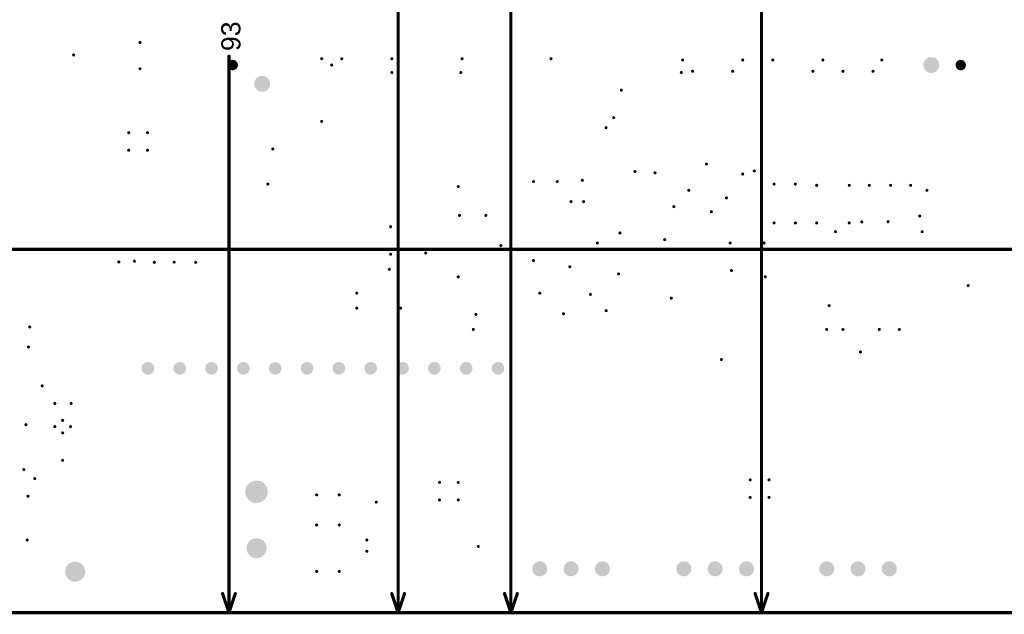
# Model space of a CAD drawing. Header units: inches. Extents: x -0.1 to 14.1, y -0.4 to 13.9.
# Tile 6 of 16: x 7 to 10.1, y 0 to 1.9. Entities that reach past the tile are written whole.
import ezdxf

# ---------------------------------------------------------------- set-up
doc = ezdxf.new("R2010")
doc.units = ezdxf.units.IN
doc.header["$MEASUREMENT"] = 0
for name, color, linetype in [('Mechanical32', 56, 'Continuous'), ('PadHoleLayer', 156, 'Continuous'), ('ViaHoleLayer', 16, 'Continuous')]:
    doc.layers.add(name, color=color, linetype=linetype)
doc.styles.add('Arial', font='txt', dxfattribs={"height": 0.2})

# ---------------------------------------------------------------- blocks, each defined once
blk = doc.blocks.new('FP_0022111031_HDR3_MFG_552')
at = {"layer": 'PadHoleLayer'}
h = blk.add_hatch(color=156, dxfattribs=at)
edge = h.paths.add_edge_path()
edge.add_arc((-0.0984, 0.0118), 0.0236, 0, 360)
h = blk.add_hatch(color=156, dxfattribs=at)
edge = h.paths.add_edge_path()
edge.add_arc((0, 0.0118), 0.0236, 0, 360)
h = blk.add_hatch(color=156, dxfattribs=at)
edge = h.paths.add_edge_path()
edge.add_arc((0.0984, 0.0118), 0.0236, 0, 360)
blk = doc.blocks.new('FP_0022111031_HDR3_MFG_553')
at = {"layer": 'PadHoleLayer'}
h = blk.add_hatch(color=156, dxfattribs=at)
edge = h.paths.add_edge_path()
edge.add_arc((-0.0984, 0.0118), 0.0236, 0, 360)
h = blk.add_hatch(color=156, dxfattribs=at)
edge = h.paths.add_edge_path()
edge.add_arc((0, 0.0118), 0.0236, 0, 360)
h = blk.add_hatch(color=156, dxfattribs=at)
edge = h.paths.add_edge_path()
edge.add_arc((0.0984, 0.0118), 0.0236, 0, 360)
blk = doc.blocks.new('FP_0022111031_HDR3_MFG_554')
at = {"layer": 'PadHoleLayer'}
h = blk.add_hatch(color=156, dxfattribs=at)
edge = h.paths.add_edge_path()
edge.add_arc((-0.0984, 0.0118), 0.0236, 0, 360)
h = blk.add_hatch(color=156, dxfattribs=at)
edge = h.paths.add_edge_path()
edge.add_arc((0, 0.0118), 0.0236, 0, 360)
h = blk.add_hatch(color=156, dxfattribs=at)
edge = h.paths.add_edge_path()
edge.add_arc((0.0984, 0.0118), 0.0236, 0, 360)
blk = doc.blocks.new('CUI_PJ_002AH_SMT_730')
at = {"layer": 'PadHoleLayer'}
h = blk.add_hatch(color=156, dxfattribs=at)
edge = h.paths.add_edge_path()
edge.add_arc((-0.1201, 0), 0.0315, 0, 360)
h = blk.add_hatch(color=156, dxfattribs=at)
edge = h.paths.add_edge_path()
edge.add_arc((0.0571, 0), 0.0354, 0, 360)
blk = doc.blocks.new('_______CARD_120HSEC_731')
at = {"layer": 'PadHoleLayer'}
h = blk.add_hatch(color=156, dxfattribs=at)
edge = h.paths.add_edge_path()
edge.add_arc((1.1237, 0.0599), 0.025, 0, 360)
h = blk.add_hatch(color=156, dxfattribs=at)
edge = h.paths.add_edge_path()
edge.add_arc((-1.0711, 0.0009), 0.0165, 0, 360)
h = blk.add_hatch(color=156, dxfattribs=at)
edge = h.paths.add_edge_path()
edge.add_arc((-0.9786, 0.0009), 0.025, 0, 360)
h = blk.add_hatch(color=156, dxfattribs=at)
edge = h.paths.add_edge_path()
edge.add_arc((1.2163, 0.0009), 0.0165, 0, 360)
blk = doc.blocks.new('TSW_112_07_G_S_774')
at = {"layer": 'PadHoleLayer'}
h = blk.add_hatch(color=156, dxfattribs=at)
edge = h.paths.add_edge_path()
edge.add_arc((-0.55, 0), 0.02, 0, 360)
h = blk.add_hatch(color=156, dxfattribs=at)
edge = h.paths.add_edge_path()
edge.add_arc((-0.45, 0), 0.02, 0, 360)
h = blk.add_hatch(color=156, dxfattribs=at)
edge = h.paths.add_edge_path()
edge.add_arc((-0.35, 0), 0.02, 0, 360)
h = blk.add_hatch(color=156, dxfattribs=at)
edge = h.paths.add_edge_path()
edge.add_arc((-0.25, 0), 0.02, 0, 360)
h = blk.add_hatch(color=156, dxfattribs=at)
edge = h.paths.add_edge_path()
edge.add_arc((-0.15, 0), 0.02, 0, 360)
h = blk.add_hatch(color=156, dxfattribs=at)
edge = h.paths.add_edge_path()
edge.add_arc((-0.05, 0), 0.02, 0, 360)
h = blk.add_hatch(color=156, dxfattribs=at)
edge = h.paths.add_edge_path()
edge.add_arc((0.05, 0), 0.02, 0, 360)
h = blk.add_hatch(color=156, dxfattribs=at)
edge = h.paths.add_edge_path()
edge.add_arc((0.15, 0), 0.02, 0, 360)
h = blk.add_hatch(color=156, dxfattribs=at)
edge = h.paths.add_edge_path()
edge.add_arc((0.25, 0), 0.02, 0, 360)
h = blk.add_hatch(color=156, dxfattribs=at)
edge = h.paths.add_edge_path()
edge.add_arc((0.35, 0), 0.02, 0, 360)
h = blk.add_hatch(color=156, dxfattribs=at)
edge = h.paths.add_edge_path()
edge.add_arc((0.45, 0), 0.02, 0, 360)
h = blk.add_hatch(color=156, dxfattribs=at)
edge = h.paths.add_edge_path()
edge.add_arc((0.55, 0), 0.02, 0, 360)
blk = doc.blocks.new('DRB0008A_818')
at = {"layer": 'ViaHoleLayer'}
h = blk.add_hatch(color=16, dxfattribs=at)
edge = h.paths.add_edge_path()
edge.add_arc((-0.0197, 0), 0.005, 0, 360)
h = blk.add_hatch(color=16, dxfattribs=at)
edge = h.paths.add_edge_path()
edge.add_arc((0, 0.0246), 0.005, 0, 360)
h = blk.add_hatch(color=16, dxfattribs=at)
edge = h.paths.add_edge_path()
edge.add_arc((0.0197, 0), 0.005, 0, 360)
h = blk.add_hatch(color=16, dxfattribs=at)
edge = h.paths.add_edge_path()
edge.add_arc((0, -0.0246), 0.005, 0, 360)
blk = doc.blocks.new('K_______5010_830')
at = {"layer": 'PadHoleLayer'}
h = blk.add_hatch(color=156, dxfattribs=at)
edge = h.paths.add_edge_path()
edge.add_arc((0, 0), 0.0315, 0, 360)

msp = doc.modelspace()

# ---------------------------------------------------------------- hatches: boundary and pattern name
at = {"layer": 'ViaHoleLayer'}
h = msp.add_hatch(color=16, dxfattribs=at)
edge = h.paths.add_edge_path()
edge.add_arc((7.3583, 1.7913), 0.005, 0, 360)
h = msp.add_hatch(color=16, dxfattribs=at)
edge = h.paths.add_edge_path()
edge.add_arc((7.1496, 1.752), 0.005, 0, 360)
h = msp.add_hatch(color=16, dxfattribs=at)
edge = h.paths.add_edge_path()
edge.add_arc((7.9291, 1.7402), 0.005, 0, 360)
h = msp.add_hatch(color=16, dxfattribs=at)
edge = h.paths.add_edge_path()
edge.add_arc((7.9921, 1.7402), 0.005, 0, 360)
h = msp.add_hatch(color=16, dxfattribs=at)
edge = h.paths.add_edge_path()
edge.add_arc((8.1496, 1.7402), 0.005, 0, 360)
h = msp.add_hatch(color=16, dxfattribs=at)
edge = h.paths.add_edge_path()
edge.add_arc((8.3701, 1.7402), 0.005, 0, 360)
h = msp.add_hatch(color=16, dxfattribs=at)
edge = h.paths.add_edge_path()
edge.add_arc((8.6496, 1.7402), 0.005, 0, 360)
h = msp.add_hatch(color=16, dxfattribs=at)
edge = h.paths.add_edge_path()
edge.add_arc((9.063, 1.7362), 0.005, 0, 360)
h = msp.add_hatch(color=16, dxfattribs=at)
edge = h.paths.add_edge_path()
edge.add_arc((9.252, 1.7362), 0.005, 0, 360)
h = msp.add_hatch(color=16, dxfattribs=at)
edge = h.paths.add_edge_path()
edge.add_arc((9.3465, 1.7362), 0.005, 0, 360)
h = msp.add_hatch(color=16, dxfattribs=at)
edge = h.paths.add_edge_path()
edge.add_arc((9.5039, 1.7362), 0.005, 0, 360)
h = msp.add_hatch(color=16, dxfattribs=at)
edge = h.paths.add_edge_path()
edge.add_arc((9.689, 1.7362), 0.005, 0, 360)
h = msp.add_hatch(color=16, dxfattribs=at)
edge = h.paths.add_edge_path()
edge.add_arc((7.3583, 1.7087), 0.005, 0, 360)
h = msp.add_hatch(color=16, dxfattribs=at)
edge = h.paths.add_edge_path()
edge.add_arc((7.9606, 1.7205), 0.005, 0, 360)
h = msp.add_hatch(color=16, dxfattribs=at)
edge = h.paths.add_edge_path()
edge.add_arc((8.1496, 1.6969), 0.005, 0, 360)
h = msp.add_hatch(color=16, dxfattribs=at)
edge = h.paths.add_edge_path()
edge.add_arc((8.3661, 1.6969), 0.005, 0, 360)
h = msp.add_hatch(color=16, dxfattribs=at)
edge = h.paths.add_edge_path()
edge.add_arc((9.0591, 1.6969), 0.005, 0, 360)
h = msp.add_hatch(color=16, dxfattribs=at)
edge = h.paths.add_edge_path()
edge.add_arc((9.0945, 1.7008), 0.005, 0, 360)
h = msp.add_hatch(color=16, dxfattribs=at)
edge = h.paths.add_edge_path()
edge.add_arc((9.2205, 1.7008), 0.005, 0, 360)
h = msp.add_hatch(color=16, dxfattribs=at)
edge = h.paths.add_edge_path()
edge.add_arc((9.4724, 1.7008), 0.005, 0, 360)
h = msp.add_hatch(color=16, dxfattribs=at)
edge = h.paths.add_edge_path()
edge.add_arc((9.5669, 1.7008), 0.005, 0, 360)
h = msp.add_hatch(color=16, dxfattribs=at)
edge = h.paths.add_edge_path()
edge.add_arc((9.6614, 1.7008), 0.005, 0, 360)
h = msp.add_hatch(color=16, dxfattribs=at)
edge = h.paths.add_edge_path()
edge.add_arc((8.8705, 1.6414), 0.005, 0, 360)
h = msp.add_hatch(color=16, dxfattribs=at)
edge = h.paths.add_edge_path()
edge.add_arc((7.9291, 1.5433), 0.005, 0, 360)
h = msp.add_hatch(color=16, dxfattribs=at)
edge = h.paths.add_edge_path()
edge.add_arc((8.8466, 1.5551), 0.005, 0, 360)
h = msp.add_hatch(color=16, dxfattribs=at)
edge = h.paths.add_edge_path()
edge.add_arc((8.8226, 1.5236), 0.005, 0, 360)
h = msp.add_hatch(color=16, dxfattribs=at)
edge = h.paths.add_edge_path()
edge.add_arc((7.3228, 1.5079), 0.005, 0, 360)
h = msp.add_hatch(color=16, dxfattribs=at)
edge = h.paths.add_edge_path()
edge.add_arc((7.3819, 1.5079), 0.005, 0, 360)
h = msp.add_hatch(color=16, dxfattribs=at)
edge = h.paths.add_edge_path()
edge.add_arc((7.3228, 1.4528), 0.005, 0, 360)
h = msp.add_hatch(color=16, dxfattribs=at)
edge = h.paths.add_edge_path()
edge.add_arc((7.3819, 1.4528), 0.005, 0, 360)
h = msp.add_hatch(color=16, dxfattribs=at)
edge = h.paths.add_edge_path()
edge.add_arc((7.7756, 1.4567), 0.005, 0, 360)
h = msp.add_hatch(color=16, dxfattribs=at)
edge = h.paths.add_edge_path()
edge.add_arc((9.1378, 1.4094), 0.005, 0, 360)
h = msp.add_hatch(color=16, dxfattribs=at)
edge = h.paths.add_edge_path()
edge.add_arc((9.2884, 1.3878), 0.005, 0, 360)
h = msp.add_hatch(color=16, dxfattribs=at)
edge = h.paths.add_edge_path()
edge.add_arc((8.748, 1.3583), 0.005, 0, 360)
h = msp.add_hatch(color=16, dxfattribs=at)
edge = h.paths.add_edge_path()
edge.add_arc((8.9134, 1.3858), 0.005, 0, 360)
h = msp.add_hatch(color=16, dxfattribs=at)
edge = h.paths.add_edge_path()
edge.add_arc((8.9764, 1.3819), 0.005, 0, 360)
h = msp.add_hatch(color=16, dxfattribs=at)
edge = h.paths.add_edge_path()
edge.add_arc((9.252, 1.378), 0.005, 0, 360)
h = msp.add_hatch(color=16, dxfattribs=at)
edge = h.paths.add_edge_path()
edge.add_arc((7.7598, 1.3465), 0.005, 0, 360)
h = msp.add_hatch(color=16, dxfattribs=at)
edge = h.paths.add_edge_path()
edge.add_arc((8.3583, 1.3386), 0.005, 0, 360)
h = msp.add_hatch(color=16, dxfattribs=at)
edge = h.paths.add_edge_path()
edge.add_arc((8.5945, 1.3543), 0.005, 0, 360)
h = msp.add_hatch(color=16, dxfattribs=at)
edge = h.paths.add_edge_path()
edge.add_arc((8.6693, 1.3543), 0.005, 0, 360)
h = msp.add_hatch(color=16, dxfattribs=at)
edge = h.paths.add_edge_path()
edge.add_arc((9.0827, 1.3268), 0.005, 0, 360)
h = msp.add_hatch(color=16, dxfattribs=at)
edge = h.paths.add_edge_path()
edge.add_arc((9.3504, 1.3465), 0.005, 0, 360)
h = msp.add_hatch(color=16, dxfattribs=at)
edge = h.paths.add_edge_path()
edge.add_arc((9.4173, 1.3465), 0.005, 0, 360)
h = msp.add_hatch(color=16, dxfattribs=at)
edge = h.paths.add_edge_path()
edge.add_arc((9.4843, 1.3425), 0.005, 0, 360)
h = msp.add_hatch(color=16, dxfattribs=at)
edge = h.paths.add_edge_path()
edge.add_arc((9.5866, 1.3425), 0.005, 0, 360)
h = msp.add_hatch(color=16, dxfattribs=at)
edge = h.paths.add_edge_path()
edge.add_arc((9.6496, 1.3425), 0.005, 0, 360)
h = msp.add_hatch(color=16, dxfattribs=at)
edge = h.paths.add_edge_path()
edge.add_arc((9.7165, 1.3425), 0.005, 0, 360)
h = msp.add_hatch(color=16, dxfattribs=at)
edge = h.paths.add_edge_path()
edge.add_arc((9.7795, 1.3425), 0.005, 0, 360)
h = msp.add_hatch(color=16, dxfattribs=at)
edge = h.paths.add_edge_path()
edge.add_arc((9.8307, 1.3268), 0.005, 0, 360)
h = msp.add_hatch(color=16, dxfattribs=at)
edge = h.paths.add_edge_path()
edge.add_arc((9.2008, 1.3031), 0.005, 0, 360)
h = msp.add_hatch(color=16, dxfattribs=at)
edge = h.paths.add_edge_path()
edge.add_arc((8.7126, 1.2913), 0.005, 0, 360)
h = msp.add_hatch(color=16, dxfattribs=at)
edge = h.paths.add_edge_path()
edge.add_arc((8.752, 1.2913), 0.005, 0, 360)
h = msp.add_hatch(color=16, dxfattribs=at)
edge = h.paths.add_edge_path()
edge.add_arc((9.0354, 1.2756), 0.005, 0, 360)
h = msp.add_hatch(color=16, dxfattribs=at)
edge = h.paths.add_edge_path()
edge.add_arc((8.3622, 1.248), 0.005, 0, 360)
h = msp.add_hatch(color=16, dxfattribs=at)
edge = h.paths.add_edge_path()
edge.add_arc((8.4449, 1.248), 0.005, 0, 360)
h = msp.add_hatch(color=16, dxfattribs=at)
edge = h.paths.add_edge_path()
edge.add_arc((9.1535, 1.2598), 0.005, 0, 360)
h = msp.add_hatch(color=16, dxfattribs=at)
edge = h.paths.add_edge_path()
edge.add_arc((9.8081, 1.2461), 0.005, 0, 360)
h = msp.add_hatch(color=16, dxfattribs=at)
edge = h.paths.add_edge_path()
edge.add_arc((8.1457, 1.2126), 0.005, 0, 360)
h = msp.add_hatch(color=16, dxfattribs=at)
edge = h.paths.add_edge_path()
edge.add_arc((8.5236, 1.2323), 0.005, 0, 360)
h = msp.add_hatch(color=16, dxfattribs=at)
edge = h.paths.add_edge_path()
edge.add_arc((9.3504, 1.2244), 0.005, 0, 360)
h = msp.add_hatch(color=16, dxfattribs=at)
edge = h.paths.add_edge_path()
edge.add_arc((9.4173, 1.2244), 0.005, 0, 360)
h = msp.add_hatch(color=16, dxfattribs=at)
edge = h.paths.add_edge_path()
edge.add_arc((9.4843, 1.2244), 0.005, 0, 360)
h = msp.add_hatch(color=16, dxfattribs=at)
edge = h.paths.add_edge_path()
edge.add_arc((9.5866, 1.2244), 0.005, 0, 360)
h = msp.add_hatch(color=16, dxfattribs=at)
edge = h.paths.add_edge_path()
edge.add_arc((9.626, 1.2277), 0.005, 0, 360)
h = msp.add_hatch(color=16, dxfattribs=at)
edge = h.paths.add_edge_path()
edge.add_arc((9.7087, 1.2283), 0.005, 0, 360)
h = msp.add_hatch(color=16, dxfattribs=at)
edge = h.paths.add_edge_path()
edge.add_arc((8.8661, 1.1929), 0.005, 0, 360)
h = msp.add_hatch(color=16, dxfattribs=at)
edge = h.paths.add_edge_path()
edge.add_arc((9.0068, 1.1719), 0.005, 0, 360)
h = msp.add_hatch(color=16, dxfattribs=at)
edge = h.paths.add_edge_path()
edge.add_arc((9.5433, 1.1969), 0.005, 0, 360)
h = msp.add_hatch(color=16, dxfattribs=at)
edge = h.paths.add_edge_path()
edge.add_arc((9.8158, 1.1969), 0.005, 0, 360)
h = msp.add_hatch(color=16, dxfattribs=at)
edge = h.paths.add_edge_path()
edge.add_arc((8.4921, 1.1535), 0.005, 0, 360)
h = msp.add_hatch(color=16, dxfattribs=at)
edge = h.paths.add_edge_path()
edge.add_arc((8.7953, 1.1614), 0.005, 0, 360)
h = msp.add_hatch(color=16, dxfattribs=at)
edge = h.paths.add_edge_path()
edge.add_arc((9.2126, 1.1614), 0.005, 0, 360)
h = msp.add_hatch(color=16, dxfattribs=at)
edge = h.paths.add_edge_path()
edge.add_arc((9.3189, 1.1614), 0.005, 0, 360)
h = msp.add_hatch(color=16, dxfattribs=at)
edge = h.paths.add_edge_path()
edge.add_arc((8.1457, 1.126), 0.005, 0, 360)
h = msp.add_hatch(color=16, dxfattribs=at)
edge = h.paths.add_edge_path()
edge.add_arc((8.2559, 1.1299), 0.005, 0, 360)
h = msp.add_hatch(color=16, dxfattribs=at)
edge = h.paths.add_edge_path()
edge.add_arc((7.2919, 1.1018), 0.005, 0, 360)
h = msp.add_hatch(color=16, dxfattribs=at)
edge = h.paths.add_edge_path()
edge.add_arc((7.3407, 1.1041), 0.005, 0, 360)
h = msp.add_hatch(color=16, dxfattribs=at)
edge = h.paths.add_edge_path()
edge.add_arc((7.4033, 1.1006), 0.005, 0, 360)
h = msp.add_hatch(color=16, dxfattribs=at)
edge = h.paths.add_edge_path()
edge.add_arc((7.4657, 1.1012), 0.005, 0, 360)
h = msp.add_hatch(color=16, dxfattribs=at)
edge = h.paths.add_edge_path()
edge.add_arc((7.5333, 1.1006), 0.005, 0, 360)
h = msp.add_hatch(color=16, dxfattribs=at)
edge = h.paths.add_edge_path()
edge.add_arc((8.1417, 1.0787), 0.005, 0, 360)
h = msp.add_hatch(color=16, dxfattribs=at)
edge = h.paths.add_edge_path()
edge.add_arc((8.5945, 1.1063), 0.005, 0, 360)
h = msp.add_hatch(color=16, dxfattribs=at)
edge = h.paths.add_edge_path()
edge.add_arc((8.7087, 1.0866), 0.005, 0, 360)
h = msp.add_hatch(color=16, dxfattribs=at)
edge = h.paths.add_edge_path()
edge.add_arc((8.3583, 1.0551), 0.005, 0, 360)
h = msp.add_hatch(color=16, dxfattribs=at)
edge = h.paths.add_edge_path()
edge.add_arc((8.862, 1.0642), 0.005, 0, 360)
h = msp.add_hatch(color=16, dxfattribs=at)
edge = h.paths.add_edge_path()
edge.add_arc((9.2165, 1.0748), 0.005, 0, 360)
h = msp.add_hatch(color=16, dxfattribs=at)
edge = h.paths.add_edge_path()
edge.add_arc((9.3228, 1.0551), 0.005, 0, 360)
h = msp.add_hatch(color=16, dxfattribs=at)
edge = h.paths.add_edge_path()
edge.add_arc((9.9606, 1.0276), 0.005, 0, 360)
h = msp.add_hatch(color=16, dxfattribs=at)
edge = h.paths.add_edge_path()
edge.add_arc((8.0394, 1.0039), 0.005, 0, 360)
h = msp.add_hatch(color=16, dxfattribs=at)
edge = h.paths.add_edge_path()
edge.add_arc((8.6142, 1.0039), 0.005, 0, 360)
h = msp.add_hatch(color=16, dxfattribs=at)
edge = h.paths.add_edge_path()
edge.add_arc((8.7734, 1), 0.005, 0, 360)
h = msp.add_hatch(color=16, dxfattribs=at)
edge = h.paths.add_edge_path()
edge.add_arc((9.0276, 0.9882), 0.005, 0, 360)
h = msp.add_hatch(color=16, dxfattribs=at)
edge = h.paths.add_edge_path()
edge.add_arc((8.0394, 0.9567), 0.005, 0, 360)
h = msp.add_hatch(color=16, dxfattribs=at)
edge = h.paths.add_edge_path()
edge.add_arc((8.1772, 0.9567), 0.005, 0, 360)
h = msp.add_hatch(color=16, dxfattribs=at)
edge = h.paths.add_edge_path()
edge.add_arc((9.5236, 0.9646), 0.005, 0, 360)
h = msp.add_hatch(color=16, dxfattribs=at)
edge = h.paths.add_edge_path()
edge.add_arc((8.4134, 0.937), 0.005, 0, 360)
h = msp.add_hatch(color=16, dxfattribs=at)
edge = h.paths.add_edge_path()
edge.add_arc((8.689, 0.9391), 0.005, 0, 360)
h = msp.add_hatch(color=16, dxfattribs=at)
edge = h.paths.add_edge_path()
edge.add_arc((8.8228, 0.9488), 0.005, 0, 360)
h = msp.add_hatch(color=16, dxfattribs=at)
edge = h.paths.add_edge_path()
edge.add_arc((7.0118, 0.8976), 0.005, 0, 360)
h = msp.add_hatch(color=16, dxfattribs=at)
edge = h.paths.add_edge_path()
edge.add_arc((8.4055, 0.8898), 0.005, 0, 360)
h = msp.add_hatch(color=16, dxfattribs=at)
edge = h.paths.add_edge_path()
edge.add_arc((9.5157, 0.8898), 0.005, 0, 360)
h = msp.add_hatch(color=16, dxfattribs=at)
edge = h.paths.add_edge_path()
edge.add_arc((9.5669, 0.8898), 0.005, 0, 360)
h = msp.add_hatch(color=16, dxfattribs=at)
edge = h.paths.add_edge_path()
edge.add_arc((9.6811, 0.8898), 0.005, 0, 360)
h = msp.add_hatch(color=16, dxfattribs=at)
edge = h.paths.add_edge_path()
edge.add_arc((9.7441, 0.8898), 0.005, 0, 360)
h = msp.add_hatch(color=16, dxfattribs=at)
edge = h.paths.add_edge_path()
edge.add_arc((7.0079, 0.8346), 0.005, 0, 360)
h = msp.add_hatch(color=16, dxfattribs=at)
edge = h.paths.add_edge_path()
edge.add_arc((9.622, 0.8191), 0.005, 0, 360)
h = msp.add_hatch(color=16, dxfattribs=at)
edge = h.paths.add_edge_path()
edge.add_arc((9.185, 0.7953), 0.005, 0, 360)
h = msp.add_hatch(color=16, dxfattribs=at)
edge = h.paths.add_edge_path()
edge.add_arc((7.0512, 0.7126), 0.005, 0, 360)
h = msp.add_hatch(color=16, dxfattribs=at)
edge = h.paths.add_edge_path()
edge.add_arc((7.0906, 0.6575), 0.005, 0, 360)
h = msp.add_hatch(color=16, dxfattribs=at)
edge = h.paths.add_edge_path()
edge.add_arc((7.1417, 0.6575), 0.005, 0, 360)
h = msp.add_hatch(color=16, dxfattribs=at)
edge = h.paths.add_edge_path()
edge.add_arc((7, 0.5906), 0.005, 0, 360)
h = msp.add_hatch(color=16, dxfattribs=at)
edge = h.paths.add_edge_path()
edge.add_arc((7.115, 0.4787), 0.005, 0, 360)
h = msp.add_hatch(color=16, dxfattribs=at)
edge = h.paths.add_edge_path()
edge.add_arc((6.993, 0.4496), 0.005, 0, 360)
h = msp.add_hatch(color=16, dxfattribs=at)
edge = h.paths.add_edge_path()
edge.add_arc((7.0276, 0.4213), 0.005, 0, 360)
h = msp.add_hatch(color=16, dxfattribs=at)
edge = h.paths.add_edge_path()
edge.add_arc((8.2992, 0.4094), 0.005, 0, 360)
h = msp.add_hatch(color=16, dxfattribs=at)
edge = h.paths.add_edge_path()
edge.add_arc((8.3583, 0.4094), 0.005, 0, 360)
h = msp.add_hatch(color=16, dxfattribs=at)
edge = h.paths.add_edge_path()
edge.add_arc((9.2756, 0.4173), 0.005, 0, 360)
h = msp.add_hatch(color=16, dxfattribs=at)
edge = h.paths.add_edge_path()
edge.add_arc((9.3346, 0.4173), 0.005, 0, 360)
h = msp.add_hatch(color=16, dxfattribs=at)
edge = h.paths.add_edge_path()
edge.add_arc((7.9134, 0.3701), 0.005, 0, 360)
h = msp.add_hatch(color=16, dxfattribs=at)
edge = h.paths.add_edge_path()
edge.add_arc((7.9843, 0.3701), 0.005, 0, 360)
h = msp.add_hatch(color=16, dxfattribs=at)
edge = h.paths.add_edge_path()
edge.add_arc((7.0065, 0.366), 0.005, 0, 360)
h = msp.add_hatch(color=16, dxfattribs=at)
edge = h.paths.add_edge_path()
edge.add_arc((8.1005, 0.3473), 0.005, 0, 360)
h = msp.add_hatch(color=16, dxfattribs=at)
edge = h.paths.add_edge_path()
edge.add_arc((8.2992, 0.3543), 0.005, 0, 360)
h = msp.add_hatch(color=16, dxfattribs=at)
edge = h.paths.add_edge_path()
edge.add_arc((8.3583, 0.3543), 0.005, 0, 360)
h = msp.add_hatch(color=16, dxfattribs=at)
edge = h.paths.add_edge_path()
edge.add_arc((9.2756, 0.3622), 0.005, 0, 360)
h = msp.add_hatch(color=16, dxfattribs=at)
edge = h.paths.add_edge_path()
edge.add_arc((9.3346, 0.3622), 0.005, 0, 360)
h = msp.add_hatch(color=16, dxfattribs=at)
edge = h.paths.add_edge_path()
edge.add_arc((7.9134, 0.2756), 0.005, 0, 360)
h = msp.add_hatch(color=16, dxfattribs=at)
edge = h.paths.add_edge_path()
edge.add_arc((7.9843, 0.2756), 0.005, 0, 360)
h = msp.add_hatch(color=16, dxfattribs=at)
edge = h.paths.add_edge_path()
edge.add_arc((7.0039, 0.2283), 0.005, 0, 360)
h = msp.add_hatch(color=16, dxfattribs=at)
edge = h.paths.add_edge_path()
edge.add_arc((8.0709, 0.2283), 0.005, 0, 360)
h = msp.add_hatch(color=16, dxfattribs=at)
edge = h.paths.add_edge_path()
edge.add_arc((8.0709, 0.1929), 0.005, 0, 360)
h = msp.add_hatch(color=16, dxfattribs=at)
edge = h.paths.add_edge_path()
edge.add_arc((8.4213, 0.2081), 0.005, 0, 360)
h = msp.add_hatch(color=16, dxfattribs=at)
edge = h.paths.add_edge_path()
edge.add_arc((7.9134, 0.1299), 0.005, 0, 360)
h = msp.add_hatch(color=16, dxfattribs=at)
edge = h.paths.add_edge_path()
edge.add_arc((7.9843, 0.1299), 0.005, 0, 360)

# ---------------------------------------------------------------- linework, layer by layer
at = {"layer": 'Mechanical32'}
for points in [[(8.1693, 0, 0.01, 0.01, 0), (8.1693, 5.7152, 0.01, 0.01, 0)], [(9.311, 0, 0.01, 0.01, 0), (9.311, 4.1453, 0.01, 0.01, 0)], [(8.5236, 0, 0.01, 0.01, 0), (8.5236, 3.397, 0.01, 0.01, 0)], [(7.6378, 0, 0.01, 0.01, 0), (7.6378, 1.7482, 0.01, 0.01, 0)], [(5.8871, 1.1417, 0.01, 0.01, 0), (11.6142, 1.1417, 0.01, 0.01, 0)], [(7.6178, 0.06, 0.01, 0.01, 0), (7.6378, 0, 0.01, 0.01, 0)], [(7.6378, 0, 0.01, 0.01, 0), (7.6578, 0.06, 0.01, 0.01, 0)], [(8.1493, 0.06, 0.01, 0.01, 0), (8.1693, 0, 0.01, 0.01, 0)], [(8.1693, 0, 0.01, 0.01, 0), (8.1893, 0.06, 0.01, 0.01, 0)], [(8.5036, 0.06, 0.01, 0.01, 0), (8.5236, 0, 0.01, 0.01, 0)], [(8.5236, 0, 0.01, 0.01, 0), (8.5436, 0.06, 0.01, 0.01, 0)], [(9.291, 0.06, 0.01, 0.01, 0), (9.311, 0, 0.01, 0.01, 0)], [(9.311, 0, 0.01, 0.01, 0), (9.331, 0.06, 0.01, 0.01, 0)], [(0, 0, 0.01, 0.01, 0), (11.9882, 0, 0.01, 0.01, 0)], [(7.6278, 0, 0.01, 0.01, 0), (11.9732, 0, 0.01, 0.01, 0)], [(8.1593, 0, 0.01, 0.01, 0), (11.9732, 0, 0.01, 0.01, 0)], [(8.5136, 0, 0.01, 0.01, 0), (11.9732, 0, 0.01, 0.01, 0)], [(9.301, 0, 0.01, 0.01, 0), (11.9732, 0, 0.01, 0.01, 0)]]:
    msp.add_lwpolyline(points, format="xyseb", dxfattribs=at)
for points in [[(7.6353, 1.7482, 0.005, 0.005, 1), (7.6403, 1.7482, 0.005, 0.005, 1)], [(7.6153, 0.06, 0.005, 0.005, 1), (7.6203, 0.06, 0.005, 0.005, 1)], [(7.6553, 0.06, 0.005, 0.005, 1), (7.6603, 0.06, 0.005, 0.005, 1)], [(8.1468, 0.06, 0.005, 0.005, 1), (8.1518, 0.06, 0.005, 0.005, 1)], [(8.1868, 0.06, 0.005, 0.005, 1), (8.1918, 0.06, 0.005, 0.005, 1)], [(8.5011, 0.06, 0.005, 0.005, 1), (8.5061, 0.06, 0.005, 0.005, 1)], [(8.5411, 0.06, 0.005, 0.005, 1), (8.5461, 0.06, 0.005, 0.005, 1)], [(9.2885, 0.06, 0.005, 0.005, 1), (9.2935, 0.06, 0.005, 0.005, 1)], [(9.3285, 0.06, 0.005, 0.005, 1), (9.3335, 0.06, 0.005, 0.005, 1)], [(7.6253, 0, 0.005, 0.005, 1), (7.6303, 0, 0.005, 0.005, 1)], [(7.6353, 0, 0.005, 0.005, 1), (7.6403, 0, 0.005, 0.005, 1)], [(7.6353, 0, 0.005, 0.005, 1), (7.6403, 0, 0.005, 0.005, 1)], [(7.6353, 0, 0.005, 0.005, 1), (7.6403, 0, 0.005, 0.005, 1)], [(8.1568, 0, 0.005, 0.005, 1), (8.1618, 0, 0.005, 0.005, 1)], [(8.1668, 0, 0.005, 0.005, 1), (8.1718, 0, 0.005, 0.005, 1)], [(8.1668, 0, 0.005, 0.005, 1), (8.1718, 0, 0.005, 0.005, 1)], [(8.1668, 0, 0.005, 0.005, 1), (8.1718, 0, 0.005, 0.005, 1)], [(8.5111, 0, 0.005, 0.005, 1), (8.5161, 0, 0.005, 0.005, 1)], [(8.5211, 0, 0.005, 0.005, 1), (8.5261, 0, 0.005, 0.005, 1)], [(8.5211, 0, 0.005, 0.005, 1), (8.5261, 0, 0.005, 0.005, 1)], [(8.5211, 0, 0.005, 0.005, 1), (8.5261, 0, 0.005, 0.005, 1)], [(9.2985, 0, 0.005, 0.005, 1), (9.3035, 0, 0.005, 0.005, 1)], [(9.3085, 0, 0.005, 0.005, 1), (9.3135, 0, 0.005, 0.005, 1)], [(9.3085, 0, 0.005, 0.005, 1), (9.3135, 0, 0.005, 0.005, 1)], [(9.3085, 0, 0.005, 0.005, 1), (9.3135, 0, 0.005, 0.005, 1)]]:
    msp.add_lwpolyline(points, format="xyseb", close=True, dxfattribs=at)

# ---------------------------------------------------------------- block references
for name, p, rotation in [('_______CARD_120HSEC_731', (8.8659, 1.7213), 180), ('DRB0008A_818', (7.1153, 0.5846), 90), ('CUI_PJ_002AH_SMT_730', (7.7244, 0.3228), 90), ('K_______5010_830', (7.1547, 0.1289), 180), ('FP_0022111031_HDR3_MFG_554', (8.7126, 0.1496), 180), ('FP_0022111031_HDR3_MFG_553', (9.1654, 0.1496), 180), ('FP_0022111031_HDR3_MFG_552', (9.6142, 0.1496), 180)]:
    msp.add_blockref(name, p, dxfattribs=dict(rotation=rotation))
msp.add_blockref('TSW_112_07_G_S_774', (7.9331, 0.7677))

# ---------------------------------------------------------------- texts
at = {"layer": 'Mechanical32', "style": 'Arial'}
msp.add_text('93', height=0.06, rotation=90, dxfattribs=at).set_placement((7.6738, 1.7642))

doc.saveas('drawing.dxf')
